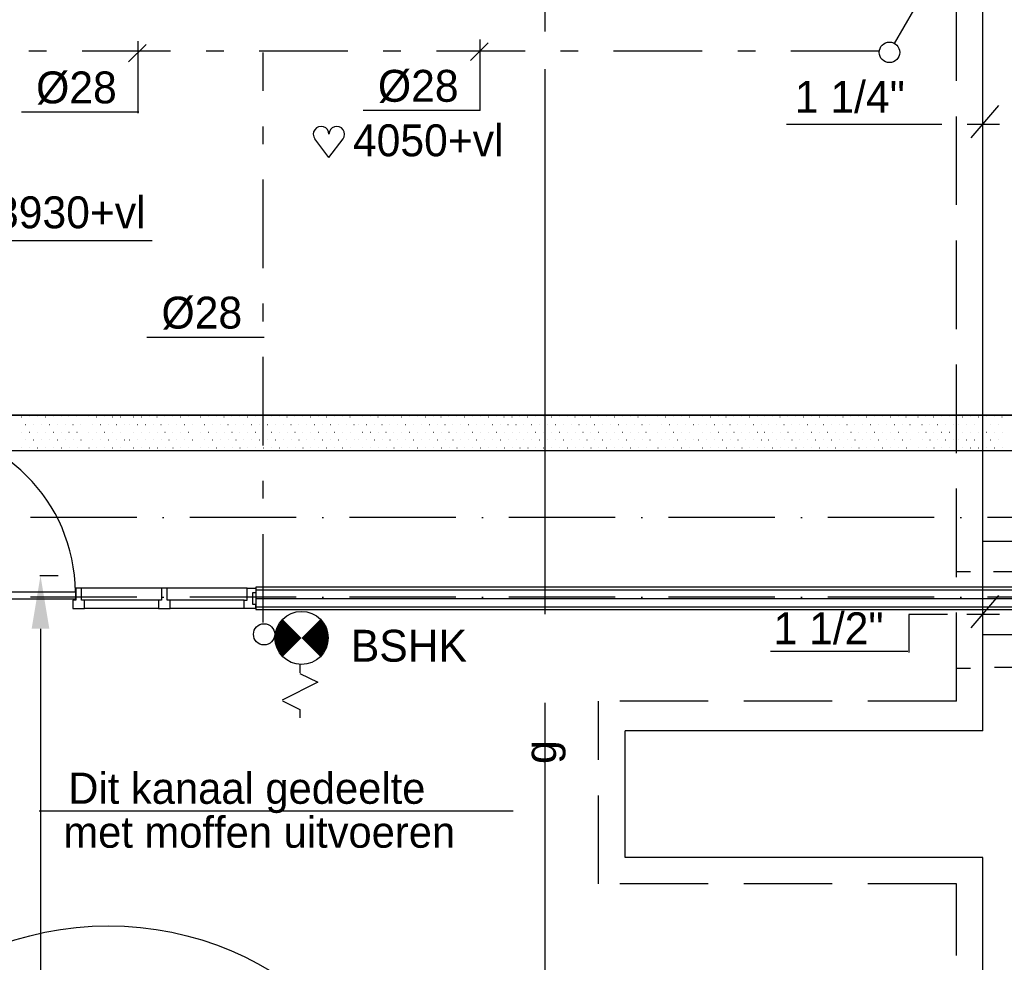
# Model space of a CAD drawing. Extents: x 25315 to 170951, y 867852 to 951952.
# Tile 109 of 119: x 128161 to 133718, y 910768 to 916087. Entities that reach past the tile are written whole.
import ezdxf
from ezdxf.enums import TextEntityAlignment as Align

# ---------------------------------------------------------------- set-up
doc = ezdxf.new("R2010")
doc.units = 0
doc.header["$LTSCALE"] = 100
for name, pattern in [('2322107', [2000, 1000, 1000]), ('2322108', [7, 5, -2]), ('2322109', [10, 5, -2, 1, -2]), ('2322134', [45, 40, -5]), ('CENTER4', [5, 3.125, -0.625, 0.625, -0.625]), ('DASHDOT', [9, 6, -1.5, 0, -1.5])]:
    doc.linetypes.add(name, pattern=pattern)
doc.layers.get('0').update_dxf_attribs({"linetype": 'CONTINUOUS'})
doc.layers.get('DEFPOINTS').update_dxf_attribs({"linetype": 'CONTINUOUS'})
for name, color, linetype in [('AL$7----_STRAMIEN', 1, 'DASHDOT'), ('BOUW', 8, 'CONTINUOUS'), ('KABELGOOT', 8, 'CONTINUOUS'), ('WL531---', 4, 'CONTINUOUS'), ('WL541---', 4, 'CONTINUOUS'), ('WL561---', 4, 'CONTINUOUS'), ('WL561---_AANVOER', 4, 'CONTINUOUS'), ('WL561---_RETOUR', 4, 'CONTINUOUS'), ('WL570---', 3, 'CONTINUOUS'), ('WL570---_HARTLIJN', 7, 'CONTINUOUS'), ('WM541---', 1, 'CONTINUOUS'), ('WM570---', 1, 'CONTINUOUS')]:
    doc.layers.add(name, color=color, linetype=linetype)
doc.styles.add('BURO-018', font='BUROFONT.shx', dxfattribs={"height": 180})
doc.styles.add('BURO-025', font='BUROFONT.shx', dxfattribs={"height": 250})

# ---------------------------------------------------------------- blocks, each defined once
blk = doc.blocks.new('LDV1109')
at = {"color": 0, "linetype": 'CONTINUOUS'}
for p, q in [((5.875, 10.176), (6.75, 11.691)), ((5.312, 9.202), (5.5, 9.526)), ((4, 6.928), (4.937, 8.552)), ((3.437, 5.954), (3.625, 6.279)), ((2.125, 3.681), (3.062, 5.304)), ((1.562, 2.706), (1.75, 3.031)), ((0.25, 0.433), (1.187, 2.057))]:
    blk.add_line(p, q, dxfattribs=at)
blk.add_lwpolyline([(6.75, 11.691, 0, 1, 0), (5.5, 9.526, 1, 1, 0)], format="xyseb", dxfattribs=at)
blk.add_circle((0, 0), 0.5, dxfattribs=at)
blk = doc.blocks.new('HART')
at = {"color": 1}
for q in [(-39.7, 52.4), (39.7, 52.4)]:
    blk.add_line((0, 0), q, dxfattribs=at)
for centre, start, end in [((-22.1, 65.7), 0, 217.1867), ((22.1, 65.7), 322.8133, 180)]:
    blk.add_arc(centre, 22.1, start, end, dxfattribs=at)
blk = doc.blocks.new('2322134-2')
at = {"layer": 'WM541---', "color": 0, "style": 'BURO-018'}
blk.add_text('g', height=180, rotation=90, dxfattribs=at).set_placement((131126.1, 606080.8), align=Align.MIDDLE)

msp = doc.modelspace()

# ---------------------------------------------------------------- linework, layer by layer
at = {"color": 1, "linetype": 'BYBLOCK'}
for p, q in [((128275.4, 912950.4), (128378.9, 912950.4)), ((128278.9, 912650.4), (128278.9, 908130.1))]:
    msp.add_line(p, q, dxfattribs=at)
at = {"color": 2, "linetype": 'CONTINUOUS'}
for p, q in [((129743.2, 912447.7), (129743.2, 912401.4)), ((129843.2, 912347.8), (129643.2, 912247.8)), ((129743.2, 912397.8), (129843.2, 912347.8)), ((129644, 912243.6), (129743.2, 912194.1)), ((129743.2, 912194.1), (129743.2, 912147.8))]:
    msp.add_line(p, q, dxfattribs=at)
at = {"color": 2, "linetype": 'CONTINUOUS', "const_width": 150}
for points in [[(129699, 912651.4, 0.414214), (129699, 912545.3, 1)], [(129805.1, 912651.4, -0.414214), (129805.1, 912545.3, -1)]]:
    msp.add_lwpolyline(points, format="xyb", dxfattribs=at)
at = {"color": 2, "linetype": 'CONTINUOUS'}
for centre, radius in [((129752, 912598.3), 150), ((129540.8, 912618.8), 60)]:
    msp.add_circle(centre, radius, dxfattribs=at)
at = {"color": 1, "linetype": 'BYBLOCK'}
msp.add_solid([(128228.9, 912650.4), (128328.9, 912650.4), (128278.9, 912950.4)], dxfattribs=at)
at = {"layer": 'AL$7----_STRAMIEN', "color": 1}
for p, q in [((144123.6, 913277.5), (54710.3, 913277.5)), ((144123.6, 912827.5), (54329.2, 912827.5))]:
    msp.add_line(p, q, dxfattribs=at)
at = {"layer": 'BOUW'}
for p, q in [((127545.6, 912858.7), (128475.6, 912858.7)), ((128475.6, 912858.7), (128475.6, 912817.7)), ((128477.6, 912878.7), (128477.6, 912811.7)), ((128510.6, 912878.7), (128477.6, 912878.7)), ((128510.6, 912811.7), (128510.6, 912878.7)), ((128961.1, 912878.7), (128510.6, 912878.7)), ((128961.1, 912878.7), (128961.1, 912811.7)), ((128994.1, 912878.7), (128961.1, 912878.7)), ((129444.6, 912878.7), (128994.1, 912878.7)), ((128994.1, 912811.7), (128994.1, 912878.7)), ((129444.6, 912878.7), (129494.6, 912878.7)), ((129444.6, 912811.7), (129444.6, 912878.7)), ((129477.6, 912854.7), (129494.6, 912854.7)), ((129477.6, 912787.7), (129477.6, 912854.7)), ((134133.6, 912884.2), (129494.6, 912884.2)), ((129494.6, 912884.2), (129494.6, 912759.2)), ((129494.6, 912878.7), (129494.6, 912854.7)), ((129494.6, 912869.2), (134133.6, 912869.2)), ((128475.6, 912817.7), (127545.6, 912817.7)), ((128460.6, 912811.7), (128460.6, 912764.7)), ((128477.6, 912811.7), (128460.6, 912811.7)), ((128527.6, 912811.7), (128510.6, 912811.7)), ((128527.6, 912764.7), (128527.6, 912811.7)), ((128944.1, 912811.7), (128527.6, 912811.7)), ((128944.1, 912811.7), (128944.1, 912764.7)), ((128961.1, 912811.7), (128944.1, 912811.7)), ((129011.1, 912811.7), (128994.1, 912811.7)), ((129427.6, 912811.7), (129011.1, 912811.7)), ((129011.1, 912764.7), (129011.1, 912811.7)), ((129427.6, 912811.7), (129444.6, 912811.7)), ((129427.6, 912764.7), (129427.6, 912811.7)), ((129494.6, 912787.7), (129477.6, 912787.7)), ((129494.6, 912821.7), (134133.6, 912821.7)), ((129494.6, 912764.7), (129494.6, 912787.7)), ((129494.6, 912787.7), (129494.6, 912764.7)), ((128460.6, 912764.7), (128527.6, 912764.7)), ((128944.1, 912764.7), (128527.6, 912764.7)), ((128944.1, 912764.7), (129011.1, 912764.7)), ((129427.6, 912764.7), (129011.1, 912764.7)), ((129494.6, 912764.7), (129427.6, 912764.7)), ((129494.6, 912774.2), (134133.6, 912774.2)), ((129494.6, 912759.2), (134133.6, 912759.2))]:
    msp.add_line(p, q, dxfattribs=at)
msp.add_circle((128661.6, 909198.7), 1775, dxfattribs=at)
msp.add_arc((127536.8, 912849.9), 938.9, 0.538, 89.462, dxfattribs=at)
at = {"layer": 'DEFPOINTS', "color": 0, "linetype": 'BYBLOCK'}
msp.add_point((128175.4, 912950.4), dxfattribs=at)
at = {"layer": 'KABELGOOT', "color": 8}
for p, q in [((134047.2, 913855.3, 3710), (125932.3, 913855.3, 3710)), ((125932.3, 913855.3, 3650), (134047.2, 913855.3, 3650)), ((125932.3, 913655.3, 3650), (134047.2, 913655.3, 3650)), ((125932.3, 913655.3, 3710), (134047.2, 913655.3, 3710))]:
    msp.add_line(p, q, dxfattribs=at)
at = {"layer": 'WL531---', "linetype": '2322109'}
msp.add_line((133013.2, 915908.7), (126583.3, 915908.7), dxfattribs=at)
at = {"layer": 'WL531---', "color": 4, "linetype": '2322109'}
msp.add_line((129535.7, 912684.8), (129535.7, 915902.6), dxfattribs=at)
at = {"layer": 'WL531---', "color": 8}
for p, q in [((128172.3, 913846.5), (128173, 913846.5)), ((128216.8, 913846.5), (128217.5, 913846.5)), ((128261.2, 913846.5), (128261.9, 913846.5)), ((128305.7, 913846.5), (128306.4, 913846.5)), ((128350.1, 913846.5), (128350.8, 913846.5)), ((128394.6, 913846.5), (128395.3, 913846.5)), ((128439, 913846.5), (128439.7, 913846.5)), ((128483.5, 913846.5), (128484.2, 913846.5)), ((128550.9, 913846.5), (128551.6, 913846.5)), ((128595.3, 913846.5), (128596, 913846.5)), ((128639.8, 913846.5), (128640.5, 913846.5)), ((128684.2, 913846.5), (128684.9, 913846.5)), ((128728.7, 913846.5), (128729.4, 913846.5)), ((128802.7, 913846.5), (128803.4, 913846.5)), ((128847.2, 913846.5), (128847.9, 913846.5)), ((128891.6, 913846.5), (128892.3, 913846.5)), ((128936.1, 913846.5), (128936.8, 913846.5)), ((128980.5, 913846.5), (128981.2, 913846.5)), ((129025, 913846.5), (129025.7, 913846.5)), ((129069.4, 913846.5), (129070.1, 913846.5)), ((129113.9, 913846.5), (129114.6, 913846.5)), ((129180.6, 913846.5), (129181.3, 913846.5)), ((129225, 913846.5), (129225.7, 913846.5)), ((129269.5, 913846.5), (129270.2, 913846.5)), ((129313.9, 913846.5), (129314.6, 913846.5)), ((129358.4, 913846.5), (129359.1, 913846.5)), ((129402.8, 913846.5), (129403.5, 913846.5)), ((129447.3, 913846.5), (129448, 913846.5)), ((129491.7, 913846.5), (129492.4, 913846.5)), ((129536.2, 913846.5), (129536.9, 913846.5)), ((129580.6, 913846.5), (129581.3, 913846.5)), ((129625.1, 913846.5), (129625.8, 913846.5)), ((129669.5, 913846.5), (129670.2, 913846.5)), ((129714, 913846.5), (129714.7, 913846.5)), ((129758.4, 913846.5), (129759.1, 913846.5)), ((129802.9, 913846.5), (129803.6, 913846.5)), ((129847.3, 913846.5), (129848, 913846.5)), ((129891.8, 913846.5), (129892.5, 913846.5)), ((129936.2, 913846.5), (129936.9, 913846.5)), ((129980.7, 913846.5), (129981.4, 913846.5)), ((130025.1, 913846.5), (130025.8, 913846.5)), ((130094.3, 913846.5), (130095, 913846.5)), ((130138.8, 913846.5), (130139.5, 913846.5)), ((130183.2, 913846.5), (130183.9, 913846.5)), ((130227.7, 913846.5), (130228.4, 913846.5)), ((130272.1, 913846.5), (130272.8, 913846.5)), ((130316.6, 913846.5), (130317.3, 913846.5)), ((130361, 913846.5), (130361.7, 913846.5)), ((130405.5, 913846.5), (130406.2, 913846.5)), ((130449.9, 913846.5), (130450.6, 913846.5)), ((130494.4, 913846.5), (130495.1, 913846.5)), ((130538.8, 913846.5), (130539.5, 913846.5)), ((130583.3, 913846.5), (130584, 913846.5)), ((130627.7, 913846.5), (130628.4, 913846.5)), ((130672.2, 913846.5), (130672.9, 913846.5)), ((130716.6, 913846.5), (130717.3, 913846.5)), ((130761.1, 913846.5), (130761.8, 913846.5)), ((130805.5, 913846.5), (130806.2, 913846.5)), ((130850, 913846.5), (130850.7, 913846.5)), ((130894.4, 913846.5), (130895.1, 913846.5)), ((130938.9, 913846.5), (130939.6, 913846.5)), ((130983.3, 913846.5), (130984, 913846.5)), ((131027.8, 913846.5), (131028.5, 913846.5)), ((131072.2, 913846.5), (131072.9, 913846.5)), ((131116.7, 913846.5), (131117.4, 913846.5)), ((131161.1, 913846.5), (131161.8, 913846.5)), ((131205.6, 913846.5), (131206.3, 913846.5)), ((131250, 913846.5), (131250.7, 913846.5)), ((131294.5, 913846.5), (131295.2, 913846.5)), ((131338.9, 913846.5), (131339.6, 913846.5)), ((131383.4, 913846.5), (131384.1, 913846.5)), ((131427.8, 913846.5), (131428.5, 913846.5)), ((131472.3, 913846.5), (131473, 913846.5)), ((131516.7, 913846.5), (131517.4, 913846.5)), ((131561.2, 913846.5), (131561.9, 913846.5)), ((131605.6, 913846.5), (131606.3, 913846.5)), ((131650.1, 913846.5), (131650.8, 913846.5)), ((131694.5, 913846.5), (131695.2, 913846.5)), ((131761.9, 913846.5), (131762.6, 913846.5)), ((131806.3, 913846.5), (131807, 913846.5)), ((131850.8, 913846.5), (131851.5, 913846.5)), ((131895.2, 913846.5), (131895.9, 913846.5)), ((131939.7, 913846.5), (131940.4, 913846.5)), ((132013.8, 913846.5), (132014.5, 913846.5)), ((132058.2, 913846.5), (132058.9, 913846.5)), ((132102.7, 913846.5), (132103.4, 913846.5)), ((132147.1, 913846.5), (132147.8, 913846.5)), ((132191.6, 913846.5), (132192.3, 913846.5)), ((132236, 913846.5), (132236.7, 913846.5)), ((132280.5, 913846.5), (132281.2, 913846.5)), ((132324.9, 913846.5), (132325.6, 913846.5)), ((132362.7, 913846.5), (132363.4, 913846.5)), ((132407.2, 913846.5), (132407.9, 913846.5)), ((132451.6, 913846.5), (132452.3, 913846.5)), ((132496.1, 913846.5), (132496.8, 913846.5)), ((132540.5, 913846.5), (132541.2, 913846.5)), ((132585, 913846.5), (132585.7, 913846.5)), ((132629.4, 913846.5), (132630.1, 913846.5)), ((132673.9, 913846.5), (132674.6, 913846.5)), ((132718.3, 913846.5), (132719, 913846.5)), ((132762.8, 913846.5), (132763.5, 913846.5)), ((132807.2, 913846.5), (132807.9, 913846.5)), ((132851.7, 913846.5), (132852.4, 913846.5)), ((132896.1, 913846.5), (132896.8, 913846.5)), ((132940.6, 913846.5), (132941.3, 913846.5)), ((132985, 913846.5), (132985.7, 913846.5)), ((133029.5, 913846.5), (133030.2, 913846.5)), ((133073.9, 913846.5), (133074.6, 913846.5)), ((133118.4, 913846.5), (133119.1, 913846.5)), ((133162.8, 913846.5), (133163.5, 913846.5)), ((133230.2, 913846.5), (133230.9, 913846.5)), ((133274.6, 913846.5), (133275.3, 913846.5)), ((133319.1, 913846.5), (133319.8, 913846.5)), ((133363.5, 913846.5), (133364.2, 913846.5)), ((133408, 913846.5), (133408.7, 913846.5)), ((133482.1, 913846.5), (133482.8, 913846.5)), ((133526.5, 913846.5), (133527.2, 913846.5)), ((133571, 913846.5), (133571.7, 913846.5)), ((133615.4, 913846.5), (133616.1, 913846.5)), ((133659.9, 913846.5), (133660.6, 913846.5)), ((133704.3, 913846.5), (133705, 913846.5)), ((128194.9, 913802.8), (128195.6, 913802.8)), ((128239.4, 913802.8), (128240.1, 913802.8)), ((128283.8, 913802.8), (128284.5, 913802.8)), ((128328.3, 913802.8), (128329, 913802.8)), ((128372.7, 913802.8), (128373.4, 913802.8)), ((128417.2, 913802.8), (128417.9, 913802.8)), ((128461.6, 913802.8), (128462.3, 913802.8)), ((128506.1, 913802.8), (128506.8, 913802.8)), ((128573.4, 913802.8), (128574.1, 913802.8)), ((128617.9, 913802.8), (128618.6, 913802.8)), ((128662.3, 913802.8), (128663, 913802.8)), ((128706.8, 913802.8), (128707.5, 913802.8)), ((128751.2, 913802.8), (128751.9, 913802.8)), ((128780.9, 913802.8), (128781.6, 913802.8)), ((128825.3, 913802.8), (128826, 913802.8)), ((128869.8, 913802.8), (128870.5, 913802.8)), ((128914.2, 913802.8), (128914.9, 913802.8)), ((128958.7, 913802.8), (128959.4, 913802.8)), ((129003.1, 913802.8), (129003.8, 913802.8)), ((129047.6, 913802.8), (129048.3, 913802.8)), ((129092, 913802.8), (129092.7, 913802.8)), ((129136.5, 913802.8), (129137.2, 913802.8)), ((129203.2, 913802.8), (129203.9, 913802.8)), ((129247.6, 913802.8), (129248.3, 913802.8)), ((129292.1, 913802.8), (129292.8, 913802.8)), ((129336.5, 913802.8), (129337.2, 913802.8)), ((129381, 913802.8), (129381.7, 913802.8)), ((129425.4, 913802.8), (129426.1, 913802.8)), ((129469.9, 913802.8), (129470.6, 913802.8)), ((129514.3, 913802.8), (129515, 913802.8)), ((129558.8, 913802.8), (129559.5, 913802.8)), ((129603.2, 913802.8), (129603.9, 913802.8)), ((129647.7, 913802.8), (129648.4, 913802.8)), ((129692.1, 913802.8), (129692.8, 913802.8)), ((129736.6, 913802.8), (129737.3, 913802.8)), ((129781, 913802.8), (129781.7, 913802.8)), ((129825.5, 913802.8), (129826.2, 913802.8)), ((129869.9, 913802.8), (129870.6, 913802.8)), ((129914.4, 913802.8), (129915.1, 913802.8)), ((129958.8, 913802.8), (129959.5, 913802.8)), ((130003.3, 913802.8), (130004, 913802.8)), ((130047.7, 913802.8), (130048.4, 913802.8)), ((130072.5, 913802.8), (130073.2, 913802.8)), ((130116.9, 913802.8), (130117.6, 913802.8)), ((130161.4, 913802.8), (130162.1, 913802.8)), ((130205.8, 913802.8), (130206.5, 913802.8)), ((130250.3, 913802.8), (130251, 913802.8)), ((130294.7, 913802.8), (130295.4, 913802.8)), ((130339.2, 913802.8), (130339.9, 913802.8)), ((130383.6, 913802.8), (130384.3, 913802.8)), ((130428.1, 913802.8), (130428.8, 913802.8)), ((130472.5, 913802.8), (130473.2, 913802.8)), ((130517, 913802.8), (130517.7, 913802.8)), ((130561.4, 913802.8), (130562.1, 913802.8)), ((130605.9, 913802.8), (130606.6, 913802.8)), ((130650.3, 913802.8), (130651, 913802.8)), ((130694.8, 913802.8), (130695.5, 913802.8)), ((130739.2, 913802.8), (130739.9, 913802.8)), ((130783.7, 913802.8), (130784.4, 913802.8)), ((130828.1, 913802.8), (130828.8, 913802.8)), ((130872.6, 913802.8), (130873.3, 913802.8)), ((130917, 913802.8), (130917.7, 913802.8)), ((130961.5, 913802.8), (130962.2, 913802.8)), ((131005.9, 913802.8), (131006.6, 913802.8)), ((131050.4, 913802.8), (131051.1, 913802.8)), ((131094.8, 913802.8), (131095.5, 913802.8)), ((131139.3, 913802.8), (131140, 913802.8)), ((131183.7, 913802.8), (131184.4, 913802.8)), ((131228.2, 913802.8), (131228.9, 913802.8)), ((131272.6, 913802.8), (131273.3, 913802.8)), ((131317.1, 913802.8), (131317.8, 913802.8)), ((131361.5, 913802.8), (131362.2, 913802.8)), ((131406, 913802.8), (131406.7, 913802.8)), ((131450.4, 913802.8), (131451.1, 913802.8)), ((131494.9, 913802.8), (131495.6, 913802.8)), ((131539.3, 913802.8), (131540, 913802.8)), ((131583.8, 913802.8), (131584.5, 913802.8)), ((131628.2, 913802.8), (131628.9, 913802.8)), ((131672.7, 913802.8), (131673.4, 913802.8)), ((131717.1, 913802.8), (131717.8, 913802.8)), ((131784.5, 913802.8), (131785.2, 913802.8)), ((131828.9, 913802.8), (131829.6, 913802.8)), ((131873.4, 913802.8), (131874.1, 913802.8)), ((131917.8, 913802.8), (131918.5, 913802.8)), ((131962.3, 913802.8), (131963, 913802.8)), ((131991.9, 913802.8), (131992.6, 913802.8)), ((132036.4, 913802.8), (132037.1, 913802.8)), ((132080.8, 913802.8), (132081.5, 913802.8)), ((132125.3, 913802.8), (132126, 913802.8)), ((132169.7, 913802.8), (132170.4, 913802.8)), ((132214.2, 913802.8), (132214.9, 913802.8)), ((132258.6, 913802.8), (132259.3, 913802.8)), ((132303.1, 913802.8), (132303.8, 913802.8)), ((132347.5, 913802.8), (132348.2, 913802.8)), ((132385.3, 913802.8), (132386, 913802.8)), ((132429.7, 913802.8), (132430.4, 913802.8)), ((132474.2, 913802.8), (132474.9, 913802.8)), ((132518.6, 913802.8), (132519.3, 913802.8)), ((132563.1, 913802.8), (132563.8, 913802.8)), ((132607.5, 913802.8), (132608.2, 913802.8)), ((132652, 913802.8), (132652.7, 913802.8)), ((132696.4, 913802.8), (132697.1, 913802.8)), ((132740.9, 913802.8), (132741.6, 913802.8)), ((132785.3, 913802.8), (132786, 913802.8)), ((132829.8, 913802.8), (132830.5, 913802.8)), ((132874.2, 913802.8), (132874.9, 913802.8)), ((132918.7, 913802.8), (132919.4, 913802.8)), ((132963.1, 913802.8), (132963.8, 913802.8)), ((133007.6, 913802.8), (133008.3, 913802.8)), ((133052, 913802.8), (133052.7, 913802.8)), ((133096.5, 913802.8), (133097.2, 913802.8)), ((133140.9, 913802.8), (133141.6, 913802.8)), ((133185.4, 913802.8), (133186.1, 913802.8)), ((133252.7, 913802.8), (133253.4, 913802.8)), ((133297.2, 913802.8), (133297.9, 913802.8)), ((133341.6, 913802.8), (133342.3, 913802.8)), ((133386.1, 913802.8), (133386.8, 913802.8)), ((133430.5, 913802.8), (133431.2, 913802.8)), ((133460.2, 913802.8), (133460.9, 913802.8)), ((133504.6, 913802.8), (133505.3, 913802.8)), ((133549.1, 913802.8), (133549.8, 913802.8)), ((133593.5, 913802.8), (133594.2, 913802.8)), ((133638, 913802.8), (133638.7, 913802.8)), ((133682.4, 913802.8), (133683.1, 913802.8)), ((128173, 913759), (128173.7, 913759)), ((128217.5, 913759), (128218.2, 913759)), ((128261.9, 913759), (128262.6, 913759)), ((128306.4, 913759), (128307.1, 913759)), ((128350.8, 913759), (128351.5, 913759)), ((128395.3, 913759), (128396, 913759)), ((128439.7, 913759), (128440.4, 913759)), ((128484.2, 913759), (128484.9, 913759)), ((128551.6, 913759), (128552.3, 913759)), ((128596, 913759), (128596.7, 913759)), ((128640.5, 913759), (128641.2, 913759)), ((128684.9, 913759), (128685.6, 913759)), ((128729.4, 913759), (128730.1, 913759)), ((128803.4, 913759), (128804.1, 913759)), ((128847.9, 913759), (128848.6, 913759)), ((128892.3, 913759), (128893, 913759)), ((128936.8, 913759), (128937.5, 913759)), ((128981.2, 913759), (128981.9, 913759)), ((129025.7, 913759), (129026.4, 913759)), ((129070.1, 913759), (129070.8, 913759)), ((129114.6, 913759), (129115.3, 913759)), ((129181.3, 913759), (129182, 913759)), ((129225.7, 913759), (129226.4, 913759)), ((129270.2, 913759), (129270.9, 913759)), ((129314.6, 913759), (129315.3, 913759)), ((129359.1, 913759), (129359.8, 913759)), ((129403.5, 913759), (129404.2, 913759)), ((129448, 913759), (129448.7, 913759)), ((129492.4, 913759), (129493.1, 913759)), ((129536.9, 913759), (129537.6, 913759)), ((129581.3, 913759), (129582, 913759)), ((129625.8, 913759), (129626.5, 913759)), ((129670.2, 913759), (129670.9, 913759)), ((129714.7, 913759), (129715.4, 913759)), ((129759.1, 913759), (129759.8, 913759)), ((129803.6, 913759), (129804.3, 913759)), ((129848, 913759), (129848.7, 913759)), ((129892.5, 913759), (129893.2, 913759)), ((129936.9, 913759), (129937.6, 913759)), ((129981.4, 913759), (129982.1, 913759)), ((130025.8, 913759), (130026.5, 913759)), ((130095, 913759), (130095.7, 913759)), ((130139.5, 913759), (130140.2, 913759)), ((130183.9, 913759), (130184.6, 913759)), ((130228.4, 913759), (130229.1, 913759)), ((130272.8, 913759), (130273.5, 913759)), ((130317.3, 913759), (130318, 913759)), ((130361.7, 913759), (130362.4, 913759)), ((130406.2, 913759), (130406.9, 913759)), ((130450.6, 913759), (130451.3, 913759)), ((130495.1, 913759), (130495.8, 913759)), ((130539.5, 913759), (130540.2, 913759)), ((130584, 913759), (130584.7, 913759)), ((130628.4, 913759), (130629.1, 913759)), ((130672.9, 913759), (130673.6, 913759)), ((130717.3, 913759), (130718, 913759)), ((130761.8, 913759), (130762.5, 913759)), ((130806.2, 913759), (130806.9, 913759)), ((130850.7, 913759), (130851.4, 913759)), ((130895.1, 913759), (130895.8, 913759)), ((130939.6, 913759), (130940.3, 913759)), ((130984, 913759), (130984.7, 913759)), ((131028.5, 913759), (131029.2, 913759)), ((131072.9, 913759), (131073.6, 913759)), ((131117.4, 913759), (131118.1, 913759)), ((131161.8, 913759), (131162.5, 913759)), ((131206.3, 913759), (131207, 913759)), ((131250.7, 913759), (131251.4, 913759)), ((131295.2, 913759), (131295.9, 913759)), ((131339.6, 913759), (131340.3, 913759)), ((131384.1, 913759), (131384.8, 913759)), ((131428.5, 913759), (131429.2, 913759)), ((131473, 913759), (131473.7, 913759)), ((131517.4, 913759), (131518.1, 913759)), ((131561.9, 913759), (131562.6, 913759)), ((131606.3, 913759), (131607, 913759)), ((131650.8, 913759), (131651.5, 913759)), ((131695.2, 913759), (131695.9, 913759)), ((131762.6, 913759), (131763.3, 913759)), ((131807, 913759), (131807.7, 913759)), ((131851.5, 913759), (131852.2, 913759)), ((131895.9, 913759), (131896.6, 913759)), ((131940.4, 913759), (131941.1, 913759)), ((132014.5, 913759), (132015.2, 913759)), ((132058.9, 913759), (132059.6, 913759)), ((132103.4, 913759), (132104.1, 913759)), ((132147.8, 913759), (132148.5, 913759)), ((132192.3, 913759), (132193, 913759)), ((132236.7, 913759), (132237.4, 913759)), ((132281.2, 913759), (132281.9, 913759)), ((132325.6, 913759), (132326.3, 913759)), ((132363.4, 913759), (132364.1, 913759)), ((132407.9, 913759), (132408.6, 913759)), ((132452.3, 913759), (132453, 913759)), ((132496.8, 913759), (132497.5, 913759)), ((132541.2, 913759), (132541.9, 913759)), ((132585.7, 913759), (132586.4, 913759)), ((132630.1, 913759), (132630.8, 913759)), ((132674.6, 913759), (132675.3, 913759)), ((132719, 913759), (132719.7, 913759)), ((132763.5, 913759), (132764.2, 913759)), ((132807.9, 913759), (132808.6, 913759)), ((132852.4, 913759), (132853.1, 913759)), ((132896.8, 913759), (132897.5, 913759)), ((132941.3, 913759), (132942, 913759)), ((132985.7, 913759), (132986.4, 913759)), ((133030.2, 913759), (133030.9, 913759)), ((133074.6, 913759), (133075.3, 913759)), ((133119.1, 913759), (133119.8, 913759)), ((133163.5, 913759), (133164.2, 913759)), ((133230.9, 913759), (133231.6, 913759)), ((133275.3, 913759), (133276, 913759)), ((133319.8, 913759), (133320.5, 913759)), ((133364.2, 913759), (133364.9, 913759)), ((133408.7, 913759), (133409.4, 913759)), ((133482.8, 913759), (133483.5, 913759)), ((133527.2, 913759), (133527.9, 913759)), ((133571.7, 913759), (133572.4, 913759)), ((133616.1, 913759), (133616.8, 913759)), ((133660.6, 913759), (133661.3, 913759)), ((133705, 913759), (133705.7, 913759)), ((128195.6, 913715.3), (128196.3, 913715.3)), ((128240.1, 913715.3), (128240.8, 913715.3)), ((128284.5, 913715.3), (128285.2, 913715.3)), ((128329, 913715.3), (128329.7, 913715.3)), ((128373.4, 913715.3), (128374.1, 913715.3)), ((128417.9, 913715.3), (128418.6, 913715.3)), ((128462.3, 913715.3), (128463, 913715.3)), ((128506.8, 913715.3), (128507.5, 913715.3)), ((128574.1, 913715.3), (128574.8, 913715.3)), ((128618.6, 913715.3), (128619.3, 913715.3)), ((128663, 913715.3), (128663.7, 913715.3)), ((128707.5, 913715.3), (128708.2, 913715.3)), ((128751.9, 913715.3), (128752.6, 913715.3)), ((128781.6, 913715.3), (128782.3, 913715.3)), ((128826, 913715.3), (128826.7, 913715.3)), ((128870.5, 913715.3), (128871.2, 913715.3)), ((128914.9, 913715.3), (128915.6, 913715.3)), ((128959.4, 913715.3), (128960.1, 913715.3)), ((129003.8, 913715.3), (129004.5, 913715.3)), ((129048.3, 913715.3), (129049, 913715.3)), ((129092.7, 913715.3), (129093.4, 913715.3)), ((129137.2, 913715.3), (129137.9, 913715.3)), ((129203.9, 913715.3), (129204.6, 913715.3)), ((129248.3, 913715.3), (129249, 913715.3)), ((129292.8, 913715.3), (129293.5, 913715.3)), ((129337.2, 913715.3), (129337.9, 913715.3)), ((129381.7, 913715.3), (129382.4, 913715.3)), ((129426.1, 913715.3), (129426.8, 913715.3)), ((129470.6, 913715.3), (129471.3, 913715.3)), ((129515, 913715.3), (129515.7, 913715.3)), ((129559.5, 913715.3), (129560.2, 913715.3)), ((129603.9, 913715.3), (129604.6, 913715.3)), ((129648.4, 913715.3), (129649.1, 913715.3)), ((129692.8, 913715.3), (129693.5, 913715.3)), ((129737.3, 913715.3), (129738, 913715.3)), ((129781.7, 913715.3), (129782.4, 913715.3)), ((129826.2, 913715.3), (129826.9, 913715.3)), ((129870.6, 913715.3), (129871.3, 913715.3)), ((129915.1, 913715.3), (129915.8, 913715.3)), ((129959.5, 913715.3), (129960.2, 913715.3)), ((130004, 913715.3), (130004.7, 913715.3)), ((130048.4, 913715.3), (130049.1, 913715.3)), ((130073.2, 913715.3), (130073.9, 913715.3)), ((130117.6, 913715.3), (130118.3, 913715.3)), ((130162.1, 913715.3), (130162.8, 913715.3)), ((130206.5, 913715.3), (130207.2, 913715.3)), ((130251, 913715.3), (130251.7, 913715.3)), ((130295.4, 913715.3), (130296.1, 913715.3)), ((130339.9, 913715.3), (130340.6, 913715.3)), ((130384.3, 913715.3), (130385, 913715.3)), ((130428.8, 913715.3), (130429.5, 913715.3)), ((130473.2, 913715.3), (130473.9, 913715.3)), ((130517.7, 913715.3), (130518.4, 913715.3)), ((130562.1, 913715.3), (130562.8, 913715.3)), ((130606.6, 913715.3), (130607.3, 913715.3)), ((130651, 913715.3), (130651.7, 913715.3)), ((130695.5, 913715.3), (130696.2, 913715.3)), ((130739.9, 913715.3), (130740.6, 913715.3)), ((130784.4, 913715.3), (130785.1, 913715.3)), ((130828.8, 913715.3), (130829.5, 913715.3)), ((130873.3, 913715.3), (130874, 913715.3)), ((130917.7, 913715.3), (130918.4, 913715.3)), ((130962.2, 913715.3), (130962.9, 913715.3)), ((131006.6, 913715.3), (131007.3, 913715.3)), ((131051.1, 913715.3), (131051.8, 913715.3)), ((131095.5, 913715.3), (131096.2, 913715.3)), ((131140, 913715.3), (131140.7, 913715.3)), ((131184.4, 913715.3), (131185.1, 913715.3)), ((131228.9, 913715.3), (131229.6, 913715.3)), ((131273.3, 913715.3), (131274, 913715.3)), ((131317.8, 913715.3), (131318.5, 913715.3)), ((131362.2, 913715.3), (131362.9, 913715.3)), ((131406.7, 913715.3), (131407.4, 913715.3)), ((131451.1, 913715.3), (131451.8, 913715.3)), ((131495.6, 913715.3), (131496.3, 913715.3)), ((131540, 913715.3), (131540.7, 913715.3)), ((131584.5, 913715.3), (131585.2, 913715.3)), ((131628.9, 913715.3), (131629.6, 913715.3)), ((131673.4, 913715.3), (131674.1, 913715.3)), ((131717.8, 913715.3), (131718.5, 913715.3)), ((131785.2, 913715.3), (131785.9, 913715.3)), ((131829.6, 913715.3), (131830.3, 913715.3)), ((131874.1, 913715.3), (131874.8, 913715.3)), ((131918.5, 913715.3), (131919.2, 913715.3)), ((131963, 913715.3), (131963.7, 913715.3)), ((131992.6, 913715.3), (131993.3, 913715.3)), ((132037.1, 913715.3), (132037.8, 913715.3)), ((132081.5, 913715.3), (132082.2, 913715.3)), ((132126, 913715.3), (132126.7, 913715.3)), ((132170.4, 913715.3), (132171.1, 913715.3)), ((132214.9, 913715.3), (132215.6, 913715.3)), ((132259.3, 913715.3), (132260, 913715.3)), ((132303.8, 913715.3), (132304.5, 913715.3)), ((132348.2, 913715.3), (132348.9, 913715.3)), ((132386, 913715.3), (132386.7, 913715.3)), ((132430.4, 913715.3), (132431.1, 913715.3)), ((132474.9, 913715.3), (132475.6, 913715.3)), ((132519.3, 913715.3), (132520, 913715.3)), ((132563.8, 913715.3), (132564.5, 913715.3)), ((132608.2, 913715.3), (132608.9, 913715.3)), ((132652.7, 913715.3), (132653.4, 913715.3)), ((132697.1, 913715.3), (132697.8, 913715.3)), ((132741.6, 913715.3), (132742.3, 913715.3)), ((132786, 913715.3), (132786.7, 913715.3)), ((132830.5, 913715.3), (132831.2, 913715.3)), ((132874.9, 913715.3), (132875.6, 913715.3)), ((132919.4, 913715.3), (132920.1, 913715.3)), ((132963.8, 913715.3), (132964.5, 913715.3)), ((133008.3, 913715.3), (133009, 913715.3)), ((133052.7, 913715.3), (133053.4, 913715.3)), ((133097.2, 913715.3), (133097.9, 913715.3)), ((133141.6, 913715.3), (133142.3, 913715.3)), ((133186.1, 913715.3), (133186.8, 913715.3)), ((133253.4, 913715.3), (133254.1, 913715.3)), ((133297.9, 913715.3), (133298.6, 913715.3)), ((133342.3, 913715.3), (133343, 913715.3)), ((133386.8, 913715.3), (133387.5, 913715.3)), ((133431.2, 913715.3), (133431.9, 913715.3)), ((133460.9, 913715.3), (133461.6, 913715.3)), ((133505.3, 913715.3), (133506, 913715.3)), ((133549.8, 913715.3), (133550.5, 913715.3)), ((133594.2, 913715.3), (133594.9, 913715.3)), ((133638.7, 913715.3), (133639.4, 913715.3)), ((133683.1, 913715.3), (133683.8, 913715.3)), ((128173.7, 913671.5), (128174.4, 913671.5)), ((128218.2, 913671.5), (128218.9, 913671.5)), ((128262.6, 913671.5), (128263.3, 913671.5)), ((128307.1, 913671.5), (128307.8, 913671.5)), ((128351.5, 913671.5), (128352.2, 913671.5)), ((128396, 913671.5), (128396.7, 913671.5)), ((128440.4, 913671.5), (128441.1, 913671.5)), ((128484.9, 913671.5), (128485.6, 913671.5)), ((128552.3, 913671.5), (128553, 913671.5)), ((128596.7, 913671.5), (128597.4, 913671.5)), ((128641.2, 913671.5), (128641.9, 913671.5)), ((128685.6, 913671.5), (128686.3, 913671.5)), ((128730.1, 913671.5), (128730.8, 913671.5)), ((128804.1, 913671.5), (128804.8, 913671.5)), ((128848.6, 913671.5), (128849.3, 913671.5)), ((128893, 913671.5), (128893.7, 913671.5)), ((128937.5, 913671.5), (128938.2, 913671.5)), ((128981.9, 913671.5), (128982.6, 913671.5)), ((129026.4, 913671.5), (129027.1, 913671.5)), ((129070.8, 913671.5), (129071.5, 913671.5)), ((129115.3, 913671.5), (129116, 913671.5)), ((129182, 913671.5), (129182.7, 913671.5)), ((129226.4, 913671.5), (129227.1, 913671.5)), ((129270.9, 913671.5), (129271.6, 913671.5)), ((129315.3, 913671.5), (129316, 913671.5)), ((129359.8, 913671.5), (129360.5, 913671.5)), ((129404.2, 913671.5), (129404.9, 913671.5)), ((129448.7, 913671.5), (129449.4, 913671.5)), ((129493.1, 913671.5), (129493.8, 913671.5)), ((129537.6, 913671.5), (129538.3, 913671.5)), ((129582, 913671.5), (129582.7, 913671.5)), ((129626.5, 913671.5), (129627.2, 913671.5)), ((129670.9, 913671.5), (129671.6, 913671.5)), ((129715.4, 913671.5), (129716.1, 913671.5)), ((129759.8, 913671.5), (129760.5, 913671.5)), ((129804.3, 913671.5), (129805, 913671.5)), ((129848.7, 913671.5), (129849.4, 913671.5)), ((129893.2, 913671.5), (129893.9, 913671.5)), ((129937.6, 913671.5), (129938.3, 913671.5)), ((129982.1, 913671.5), (129982.8, 913671.5)), ((130026.5, 913671.5), (130027.2, 913671.5)), ((130095.7, 913671.5), (130096.4, 913671.5)), ((130140.2, 913671.5), (130140.9, 913671.5)), ((130184.6, 913671.5), (130185.3, 913671.5)), ((130229.1, 913671.5), (130229.8, 913671.5)), ((130273.5, 913671.5), (130274.2, 913671.5)), ((130318, 913671.5), (130318.7, 913671.5)), ((130362.4, 913671.5), (130363.1, 913671.5)), ((130406.9, 913671.5), (130407.6, 913671.5)), ((130451.3, 913671.5), (130452, 913671.5)), ((130495.8, 913671.5), (130496.5, 913671.5)), ((130540.2, 913671.5), (130540.9, 913671.5)), ((130584.7, 913671.5), (130585.4, 913671.5)), ((130629.1, 913671.5), (130629.8, 913671.5)), ((130673.6, 913671.5), (130674.3, 913671.5)), ((130718, 913671.5), (130718.7, 913671.5)), ((130762.5, 913671.5), (130763.2, 913671.5)), ((130806.9, 913671.5), (130807.6, 913671.5)), ((130851.4, 913671.5), (130852.1, 913671.5)), ((130895.8, 913671.5), (130896.5, 913671.5)), ((130940.3, 913671.5), (130941, 913671.5)), ((130984.7, 913671.5), (130985.4, 913671.5)), ((131029.2, 913671.5), (131029.9, 913671.5)), ((131073.6, 913671.5), (131074.3, 913671.5)), ((131118.1, 913671.5), (131118.8, 913671.5)), ((131162.5, 913671.5), (131163.2, 913671.5)), ((131207, 913671.5), (131207.7, 913671.5)), ((131251.4, 913671.5), (131252.1, 913671.5)), ((131295.9, 913671.5), (131296.6, 913671.5)), ((131340.3, 913671.5), (131341, 913671.5)), ((131384.8, 913671.5), (131385.5, 913671.5)), ((131429.2, 913671.5), (131429.9, 913671.5)), ((131473.7, 913671.5), (131474.4, 913671.5)), ((131518.1, 913671.5), (131518.8, 913671.5)), ((131562.6, 913671.5), (131563.3, 913671.5)), ((131607, 913671.5), (131607.7, 913671.5)), ((131651.5, 913671.5), (131652.2, 913671.5)), ((131695.9, 913671.5), (131696.6, 913671.5)), ((131763.3, 913671.5), (131764, 913671.5)), ((131807.7, 913671.5), (131808.4, 913671.5)), ((131852.2, 913671.5), (131852.9, 913671.5)), ((131896.6, 913671.5), (131897.3, 913671.5)), ((131941.1, 913671.5), (131941.8, 913671.5)), ((132015.2, 913671.5), (132015.9, 913671.5)), ((132059.6, 913671.5), (132060.3, 913671.5)), ((132104.1, 913671.5), (132104.8, 913671.5)), ((132148.5, 913671.5), (132149.2, 913671.5)), ((132193, 913671.5), (132193.7, 913671.5)), ((132237.4, 913671.5), (132238.1, 913671.5)), ((132281.9, 913671.5), (132282.6, 913671.5)), ((132326.3, 913671.5), (132327, 913671.5)), ((132364.1, 913671.5), (132364.8, 913671.5)), ((132408.6, 913671.5), (132409.3, 913671.5)), ((132453, 913671.5), (132453.7, 913671.5)), ((132497.5, 913671.5), (132498.2, 913671.5)), ((132541.9, 913671.5), (132542.6, 913671.5)), ((132586.4, 913671.5), (132587.1, 913671.5)), ((132630.8, 913671.5), (132631.5, 913671.5)), ((132675.3, 913671.5), (132676, 913671.5)), ((132719.7, 913671.5), (132720.4, 913671.5)), ((132764.2, 913671.5), (132764.9, 913671.5)), ((132808.6, 913671.5), (132809.3, 913671.5)), ((132853.1, 913671.5), (132853.8, 913671.5)), ((132897.5, 913671.5), (132898.2, 913671.5)), ((132942, 913671.5), (132942.7, 913671.5)), ((132986.4, 913671.5), (132987.1, 913671.5)), ((133030.9, 913671.5), (133031.6, 913671.5)), ((133075.3, 913671.5), (133076, 913671.5)), ((133119.8, 913671.5), (133120.5, 913671.5)), ((133164.2, 913671.5), (133164.9, 913671.5)), ((133231.6, 913671.5), (133232.3, 913671.5)), ((133276, 913671.5), (133276.7, 913671.5)), ((133320.5, 913671.5), (133321.2, 913671.5)), ((133364.9, 913671.5), (133365.6, 913671.5)), ((133409.4, 913671.5), (133410.1, 913671.5)), ((133483.5, 913671.5), (133484.2, 913671.5)), ((133527.9, 913671.5), (133528.6, 913671.5)), ((133572.4, 913671.5), (133573.1, 913671.5)), ((133616.8, 913671.5), (133617.5, 913671.5)), ((133661.3, 913671.5), (133662, 913671.5)), ((133705.7, 913671.5), (133706.4, 913671.5))]:
    msp.add_line(p, q, dxfattribs=at)
at = {"layer": 'WL541---', "color": 3, "linetype": '2322134'}
for p, q in [((131126.1, 916019.8), (131126.1, 916287)), ((131126.1, 899232.2), (131126.1, 915807.5))]:
    msp.add_line(p, q, dxfattribs=at)
at = {"layer": 'WL561---', "color": 1}
for p, q in [((130759.4, 915574.1), (130100, 915574.1)), ((133530.2, 915420.2), (133686.5, 915602.4)), ((128833.1, 915565.1), (128171, 915565.1)), ((129540.6, 914294.1), (128878.6, 914294.1)), ((133530.1, 912655.9), (133686.3, 912838)), ((132397.9, 912522.7), (133172.9, 912522.7))]:
    msp.add_line(p, q, dxfattribs=at)
at = {"layer": 'WL561---_AANVOER', "linetype": '2322107'}
for p, q in [((133597.2, 914470.1), (133597.2, 928168.4)), ((133597.2, 912073.2), (133597.2, 914470.1)), ((133876.1, 913142), (133597.2, 913142)), ((133960.2, 912615.2), (133597.2, 912615.2)), ((133597.2, 912073.2), (131577.4, 912073.2)), ((131577.4, 911359.8), (131577.4, 912073.2)), ((133597.2, 911359.8), (131577.4, 911359.8)), ((133597.2, 909181.5), (133597.2, 911359.8))]:
    msp.add_line(p, q, dxfattribs=at)
at = {"layer": 'WL561---_RETOUR', "linetype": '2322108'}
for p, q in [((133447.2, 912241.5), (133447.2, 921687.1)), ((133527.7, 912970.4), (133447.2, 912970.4)), ((133863.5, 912970.4), (133657.5, 912970.4)), ((133527.9, 912425.1), (133447.2, 912425.1)), ((133896.6, 912432), (133662.2, 912432)), ((131427.4, 911209.8), (131427.4, 912241.5)), ((133447.2, 912241.5), (131427.4, 912241.5)), ((133447.2, 911209.8), (131427.4, 911209.8)), ((133447.2, 909406.7), (133447.2, 911209.8))]:
    msp.add_line(p, q, dxfattribs=at)
at = {"layer": 'WL561---_RETOUR', "color": 1}
for p, q in [((128830.4, 915560.2), (128830.4, 915965.7)), ((130705.3, 915857.6), (130804.5, 915956.7)), ((130759.4, 915574.1), (130759.4, 915974.7)), ((128776.3, 915848.5), (128875.5, 915947.6))]:
    msp.add_line(p, q, dxfattribs=at)
at = {"layer": 'WL570---', "color": 1}
for p, q in [((133364.5, 915494.9), (132488.8, 915494.9)), ((133690.1, 915494.9), (133507.3, 915494.9)), ((133533.5, 915494.9), (133515, 915494.9)), ((127025.8, 914840.2), (128909.6, 914840.2)), ((133178.1, 912730.5), (133178.1, 912516.5)), ((133397.5, 912730.5), (133178.1, 912730.5)), ((133690, 912730.5), (133507.2, 912730.5))]:
    msp.add_line(p, q, dxfattribs=at)
at = {"layer": 'WM570---'}
msp.add_line((128271.7, 911622.9), (130947, 911622.9), dxfattribs=at)

# ---------------------------------------------------------------- block references
at = {"layer": 'WL531---', "color": 2, "xscale": 115.5, "yscale": 115.5, "zscale": 115.5}
msp.add_blockref('LDV1109', (133069.7, 915902.8), dxfattribs=at)
at = {"layer": 'WL570---', "color": 1, "xscale": 2, "yscale": 2, "zscale": 2}
msp.add_blockref('HART', (129906.8, 915309.6), dxfattribs=at)
at = {"layer": 'WM541---'}
msp.add_blockref('2322134-2', (0, 305873.1), dxfattribs=at)

# ---------------------------------------------------------------- texts
at = {"layer": 'BOUW', "color": 1, "style": 'BURO-018'}
msp.add_text('BSHK', height=180, dxfattribs=at).set_placement((130030.2, 912464.2))
at = {"layer": 'WL561---', "color": 1, "style": 'BURO-018'}
for s, p in [('1 1/4"', (132535.7, 915561.9)), ('1 1/2"', (132415.5, 912562.7))]:
    msp.add_text(s, height=180, dxfattribs=at).set_placement(p)
at = {"layer": 'WL570---', "color": 1, "style": 'BURO-018'}
msp.add_text('4050+vl', height=180, dxfattribs=at).set_placement((130041.9, 915316.4))
at = {"layer": 'WL570---_HARTLIJN', "color": 1, "linetype": 'CENTER4', "style": 'BURO-018'}
for p in [(128254.3, 915614.9), (130183.2, 915623.9), (128961.8, 914344)]:
    msp.add_text('%%c28', height=180, dxfattribs=at).set_placement(p)
at = {"layer": 'WM570---', "color": 1, "style": 'BURO-018'}
msp.add_text('bk.=3930+vl', height=180, dxfattribs=at).set_placement((127560.6, 914910))
at = {"layer": 'WM570---', "color": 2, "style": 'BURO-025'}
for s, p in [('Dit kanaal gedeelte', (128436, 911662.2)), ('met moffen uitvoeren', (128408, 911414.4))]:
    msp.add_text(s, height=176, dxfattribs=at).set_placement(p)

doc.saveas('drawing.dxf')
